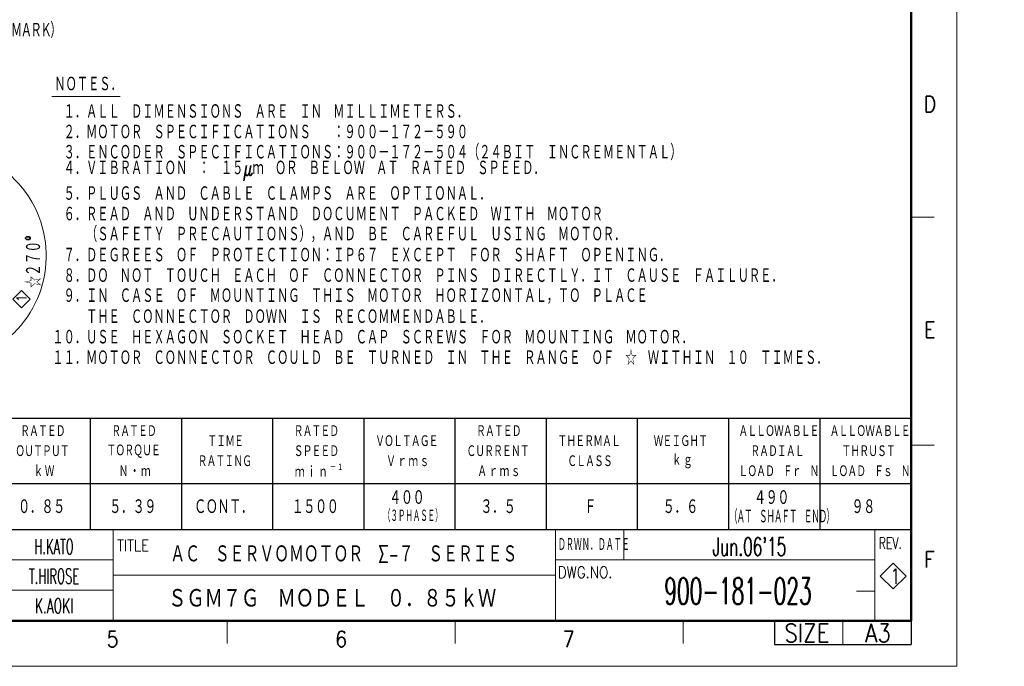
# Model space of a CAD drawing. Header units: millimetres. Extents: x 0 to 1076, y 0 to 742.
# Tile 116 of 134: x 536 to 1076, y 0 to 355. Entities that reach past the tile are written whole.
import ezdxf

# ---------------------------------------------------------------- set-up
doc = ezdxf.new("R2010")
doc.units = ezdxf.units.MM
doc.header["$LTSCALE"] = 0.454724
doc.layers.add('NoLayerName_001', color=7, linetype='Continuous')
doc.styles.get("Standard").update_dxf_attribs({"font": 'txt', "bigfont": 'extfont2'})

# ---------------------------------------------------------------- blocks, each defined once
blk = doc.blocks.new('DIM_0003')
at = {"color": 3, "linetype": 'Continuous', "lineweight": 13}
for points in [[(35.49, 37.61), (7.95, 21.71), (5.78, 20.46)], [(7.06, 25.49), (7.95, 21.71), (5.29, 24.54)], [(92.68, 1.12), (88.96, 0), (91.62, 2.83)]]:
    blk.add_lwpolyline(points, dxfattribs=at)
blk.add_arc((59.31, 51.36), 59.31, 300, 210, dxfattribs=at)
at = {"color": 3, "linetype": 'Continuous', "lineweight": 13, "width": 0.666667}
blk.add_text('☆２７０%%d', height=8.75, rotation=90, dxfattribs=at).set_placement((116.11, 33.86))
blk = doc.blocks.new('ASM_0001')
at = {"color": 7, "linetype": 'Continuous', "lineweight": 13}
for p, q in [((-0.5, 0.5), (0, 1)), ((0.5, 0.5), (0, 1)), ((0, 0), (-0.5, 0.5)), ((0, 0), (0.5, 0.5))]:
    blk.add_line(p, q, dxfattribs=at)
at = {"color": 7, "linetype": 'Continuous', "lineweight": 13, "width": 0.9}
blk.add_text('1', height=0.566, rotation=360, dxfattribs=at).set_placement((-0.167, 0.217))
blk = doc.blocks.new('JZB_0004')
at = {"layer": 'NoLayerName_001', "color": 3, "lineweight": 13}
for s, insert, char_height, attachment_point in [('\\A1;\\W0.5625;H.KATO', (84.82, 14.64), 3.27, 5), ("\\A1;\\W0.6136;Jun.06'15", (237.32, 14.64), 4, 5), ('\\A1;\\W0.7395;ＡＣ\u3000ＳＥＲＶＯＭＯＴＯＲ\u3000Σ-７\u3000ＳＥＲＩＥＳ', (110.32, 13.01), 4, 4), ('\\A1;\\W0.5714;T.HIROSE', (84.82, 8.14), 3.27, 5), ('\\A1;\\W0.7500;1', (269.32, 8.14), 3.27, 5), ('\\A1;\\W0.5593;900-181-023', (234.82, 4.89), 5.82, 5), ('\\A1;\\W0.8333;ＳＧＭ７Ｇ\u3000ＭＯＤＥＬ\u3000０．８５ｋＷ', (145.82, 3.26), 4.36, 5), ('\\A1;\\W0.6000;K.AOKI', (84.82, 1.64), 3.27, 5)]:
    blk.add_mtext(s, dxfattribs=dict(at, insert=insert, char_height=char_height, attachment_point=attachment_point))

msp = doc.modelspace()

# ---------------------------------------------------------------- linework, layer by layer
at = {"layer": 'NoLayerName_001', "color": 7, "linetype": 'Continuous', "lineweight": 13}
for p, q in [((1050, 0), (1050, 742.5)), ((867.499999, 58.33325), (867.5, 75)), ((1015.112444, 56.545796), (1008.041376, 49.474728)), ((1022.183512, 49.474728), (1015.112444, 56.545796)), ((1008.041376, 49.474728), (1015.112444, 42.40366)), ((1015.112444, 42.40366), (1022.183512, 49.474728)), ((987.5, 25), (987.5, 11.974728)), ((1050, 0), (0, 0))]:
    msp.add_line(p, q, dxfattribs=at)
at = {"layer": 'NoLayerName_001', "color": 7, "linetype": 'Continuous', "lineweight": 50}
for p, q in [((1025, 717.5), (1025, 25)), ((1025, 25), (62.5, 25))]:
    msp.add_line(p, q, dxfattribs=at)
at = {"layer": 'NoLayerName_001', "color": 4, "linetype": 'Continuous', "lineweight": 13}
msp.add_line((553.750029, 312.499982), (591.250027, 312.499982), dxfattribs=at)
at = {"layer": 'NoLayerName_001', "color": 2, "linetype": 'Continuous', "lineweight": 13}
for p, q in [((1025, 246.25), (1037.5, 246.25)), ((1037.5, 121.25), (1025, 121.25)), ((587.5, 25), (587.500001, 75)), ((830, 75), (829.999998, 25)), ((1005, 25), (1005, 75)), ((1005, 74.474727), (1005, 25)), ((587.5, 58.33325), (487.5, 58.33325)), ((830, 58.33325), (1005, 58.33325)), ((829.999999, 50), (587.500001, 50)), ((587.5, 41.671875), (487.499999, 41.671875)), ((1005, 41.141478), (995, 41.141478)), ((650, 25), (650, 12.5)), ((775, 25), (775, 12.5)), ((900, 25), (900, 12.5))]:
    msp.add_line(p, q, dxfattribs=at)
at = {"layer": 'NoLayerName_001', "color": 7, "linetype": 'Continuous', "lineweight": 25}
for p, q in [((412.500039, 135.999996), (1025, 135.999996)), ((575.000029, 75), (575.000029, 135.999996)), ((625.000026, 75), (625.000026, 135.999996)), ((675.000022, 75), (675.000022, 135.999996)), ((725.000019, 75), (725.000019, 135.999996)), ((775.000016, 75), (775.000016, 135.999996)), ((825.000013, 75), (825.000013, 135.999996)), ((875.00001, 75), (875.00001, 135.999996)), ((925.000006, 75), (925.000006, 135.999996)), ((975.000003, 75), (975.000003, 135.999996)), ((1025, 75), (1025, 135.999996)), ((1025, 75), (1025, 125)), ((1025, 75), (1025, 125)), ((1025, 99.999998), (412.500039, 99.999998)), ((62.5, 75), (1025, 75)), ((412.5, 75), (1025, 75)), ((412.5, 75), (1025, 75)), ((412.500039, 75), (1025, 75)), ((950, 25), (950, 11.974728)), ((1025, 25), (1025, 12.5)), ((1025, 24.474728), (1025, 11.974728)), ((1025, 24.474728), (1025, 11.974728)), ((950, 11.974728), (1025, 11.974728))]:
    msp.add_line(p, q, dxfattribs=at)

# ---------------------------------------------------------------- block references
at = {"layer": 'NoLayerName_001', "color": 3, "linetype": 'Continuous', "lineweight": 13}
msp.add_blockref('DIM_0003', (432.070374, 173.738251), dxfattribs=at)
at = {"layer": 'NoLayerName_001', "color": 7, "linetype": 'Continuous', "lineweight": 25, "xscale": 9.54594000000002, "yscale": 9.54594000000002, "zscale": 9.54594000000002, "rotation": 90}
msp.add_blockref('ASM_0001', (541.879969, 201.381871), dxfattribs=at)
at = {"layer": 'NoLayerName_001', "xscale": 2.5, "yscale": 2.5, "zscale": 2.5}
msp.add_blockref('JZB_0004', (342.956238, 29.037499), dxfattribs=at)

# ---------------------------------------------------------------- texts
at = {"layer": 'NoLayerName_001', "color": 3, "lineweight": 13, "insert": (488.25394, 344.40391), "char_height": 8.39999962, "attachment_point": 7}
msp.add_mtext('\\A1;\\W0.6667;\\T0.8750;（ＮＯＴＩＣＥ\u3000ＭＡＲＫ）', dxfattribs=at)
at = {"layer": 'NoLayerName_001', "color": 7, "lineweight": 13}
for s, insert, char_height, attachment_point in [('\\A1;\\W0.6667;ＮＯＴＥＳ．', (555.173388, 319.249981), 8.39999962, 4), ('\\A1;\\W0.6667;\u3000１．ＡＬＬ\u3000ＤＩＭＥＮＳＩＯＮＳ\u3000ＡＲＥ\u3000ＩＮ\u3000ＭＩＬＬＩＭＥＴＥＲＳ．', (554.083363, 299.999983), 8.39999962, 7), ('\\A1;\\W0.6667;\u3000２．ＭＯＴＯＲ\u3000ＳＰＥＣＩＦＩＣＡＴＩＯＮＳ\u3000\u3000：９００－１７２－５９０', (554.083363, 288.749983), 8.39999962, 7), ('\\A1;\\W0.6667;\u3000３．ＥＮＣＯＤＥＲ\u3000ＳＰＥＣＩＦＩＣＡＴＩＯＮＳ：９００－１７２－５０４（２４ＢＩＴ\u3000ＩＮＣＲＥＭＥＮＴＡＬ）', (554.083363, 277.499984), 8.39999962, 7), ('\\A1;\\W0.6667;\u3000４．ＶＩＢＲＡＴＩＯＮ\u3000：\u3000１５μｍ\u3000ＯＲ\u3000ＢＥＬＯＷ\u3000ＡＴ\u3000ＲＡＴＥＤ\u3000ＳＰＥＥＤ．', (554.083363, 266.249985), 8.39999962, 7), ('\\A1;\\W0.6667;\u3000５．ＰＬＵＧＳ\u3000ＡＮＤ\u3000ＣＡＢＬＥ\u3000ＣＬＡＭＰＳ\u3000ＡＲＥ\u3000ＯＰＴＩＯＮＡＬ．', (554.083363, 254.999986), 8.39999962, 7), ('\\A1;\\W0.6667;\u3000６．ＲＥＡＤ\u3000ＡＮＤ\u3000ＵＮＤＥＲＳＴＡＮＤ\u3000ＤＯＣＵＭＥＮＴ\u3000ＰＡＣＫＥＤ\u3000ＷＩＴＨ\u3000ＭＯＴＯＲ', (554.083363, 243.749986), 8.39999962, 7), ('\\A1;\\W0.6667;\u3000\u3000\u3000（ＳＡＦＥＴＹ\u3000ＰＲＥＣＡＵＴＩＯＮＳ），ＡＮＤ\u3000ＢＥ\u3000ＣＡＲＥＦＵＬ\u3000ＵＳＩＮＧ\u3000ＭＯＴＯＲ．', (554.083363, 232.499987), 8.39999962, 7), ('\\A1;\\W0.6667;\u3000７．ＤＥＧＲＥＥＳ\u3000ＯＦ\u3000ＰＲＯＴＥＣＴＩＯＮ：ＩＰ６７\u3000ＥＸＣＥＰＴ\u3000ＦＯＲ\u3000ＳＨＡＦＴ\u3000ＯＰＥＮＩＮＧ．', (554.083363, 221.249988), 8.39999962, 7), ('\\A1;\\W0.6667;\u3000８．ＤＯ\u3000ＮＯＴ\u3000ＴＯＵＣＨ\u3000ＥＡＣＨ\u3000ＯＦ\u3000ＣＯＮＮＥＣＴＯＲ\u3000ＰＩＮＳ\u3000ＤＩＲＥＣＴＬＹ．ＩＴ\u3000ＣＡＵＳＥ\u3000ＦＡＩＬＵＲＥ．', (554.083363, 209.999988), 8.39999962, 7), ('\\A1;\\W0.6667;\u3000９．ＩＮ\u3000ＣＡＳＥ\u3000ＯＦ\u3000ＭＯＵＮＴＩＮＧ\u3000ＴＨＩＳ\u3000ＭＯＴＯＲ\u3000ＨＯＲＩＺＯＮＴＡＬ，ＴＯ\u3000ＰＬＡＣＥ', (554.083363, 198.749989), 8.39999962, 7), ('\\A1;\\W0.6667;\u3000\u3000\u3000ＴＨＥ\u3000ＣＯＮＮＥＣＴＯＲ\u3000ＤＯＷＮ\u3000ＩＳ\u3000ＲＥＣＯＭＭＥＮＤＡＢＬＥ．', (554.083363, 187.49999), 8.39999962, 7), ('\\A1;\\W0.6667;１０．ＵＳＥ\u3000ＨＥＸＡＧＯＮ\u3000ＳＯＣＫＥＴ\u3000ＨＥＡＤ\u3000ＣＡＰ\u3000ＳＣＲＥＷＳ\u3000ＦＯＲ\u3000ＭＯＵＮＴＩＮＧ\u3000ＭＯＴＯＲ．', (554.083363, 176.249991), 8.39999962, 7), ('\\A1;\\W0.6667;１１．ＭＯＴＯＲ\u3000ＣＯＮＮＥＣＴＯＲ\u3000ＣＯＵＬＤ\u3000ＢＥ\u3000ＴＵＲＮＥＤ\u3000ＩＮ\u3000ＴＨＥ\u3000ＲＡＮＧＥ\u3000ＯＦ\u3000☆\u3000ＷＩＴＨＩＮ\u3000１０\u3000ＴＩＭＥＳ．', (554.083363, 164.999991), 8.39999962, 7), ('\\A1;\\W0.7161;\\T0.9309;ＲＡＴＥＤ', (536.468781, 128.999997), 6.66666651, 4), ('\\A1;\\W0.7161;\\T0.9309;ＲＡＴＥＤ', (586.468777, 128.999997), 6.66666651, 4), ('\\A1;\\W0.7161;\\T0.9309;ＲＡＴＥＤ', (686.468771, 128.999997), 6.66666651, 4), ('\\A1;\\W0.7161;\\T0.9309;ＲＡＴＥＤ', (786.468765, 128.999997), 6.66666651, 4), ('\\A1;\\W0.5833;\\T0.9286;ＡＬＬＯＷＡＢＬＥ', (930.333318, 128.999998), 6.66666651, 4), ('\\A1;\\W0.5833;\\T0.9286;ＡＬＬＯＷＡＢＬＥ', (980.333315, 128.999998), 6.66666651, 4), ('\\A1;\\W0.7161;\\T0.9309;ＴＩＭＥ', (639.135431, 123.499997), 6.66666651, 4), ('\\A1;\\W0.7161;\\T0.9309;ＶＯＬＴＡＧＥ', (731.135424, 123.499998), 6.66666651, 4), ('\\A1;\\W0.7161;\\T0.9309;ＴＨＥＲＭＡＬ', (831.135418, 123.499997), 6.66666651, 4), ('\\A1;\\W0.7161;\\T0.9309;ＷＥＩＧＨＴ', (883.802071, 123.499997), 6.66666651, 4), ('\\A1;\\W0.7161;\\T0.9309;ＯＵＴＰＵＴ', (533.802094, 117.999998), 6.66666651, 4), ('\\A1;\\W0.7161;\\T0.9309;ＴＯＲＱＵＥ', (583.80209, 117.999998), 6.66666651, 4), ('\\A1;\\W0.7161;\\T0.9309;ＳＰＥＥＤ', (686.468771, 117.999998), 6.66666651, 4), ('\\A1;\\W0.7161;\\T0.9309;ＣＵＲＲＥＮＴ', (781.135421, 117.999998), 6.66666651, 4), ('\\A1;\\W0.5833;\\T0.9286;ＲＡＤＩＡＬ', (936.833318, 117.999998), 6.66666651, 4), ('\\A1;\\W0.5833;\\T0.9286;ＴＨＲＵＳＴ', (986.833315, 117.999998), 6.66666651, 4), ('\\A1;\\W0.7161;\\T0.9309;ＲＡＴＩＮＧ', (633.802087, 112.499998), 6.66666651, 4), ('\\A1;\\W0.7161;\\T1.1636;Ｖｒｍｓ', (737.135424, 112.499998), 6.66666651, 4), ('\\A1;\\W0.7161;\\T0.9309;ＣＬＡＳＳ', (836.468761, 112.499998), 6.66666651, 4), ('\\A1;\\W0.7161;\\T1.1636;ｋｇ', (893.802071, 112.499998), 6.66666651, 4), ('\\A1;\\W0.7161;\\T1.1636;ｋＷ', (543.802093, 106.999998), 6.66666651, 4), ('\\A1;\\W0.7161;\\T1.1636;Ｎ・ｍ', (590.468777, 106.999998), 6.66666651, 4), ('\\A1;\\W0.7473;\\T1.1636;ｍｉｎ{\\A1;\\H0.50x;\\S－１^ ;}', (687.015666, 106.999998), 6.66666651, 4), ('\\A1;\\W0.7161;\\T1.1636;Ａｒｍｓ', (787.135421, 106.999998), 6.66666651, 4), ('\\A1;\\W0.5833;\\T0.9286;ＬＯＡＤ\u3000Ｆｒ\u3000Ｎ', (930.333318, 106.999999), 6.66666651, 4), ('\\A1;\\W0.5833;\\T0.9286;ＬＯＡＤ\u3000Ｆｓ\u3000Ｎ', (980.333315, 106.999999), 6.66666651, 4), ('\\A1;\\W0.7152;\\T0.9595;０．８５', (535.249995, 87.499998), 8.5, 4), ('\\A1;\\W0.7152;\\T0.9595;５．３９', (585.249994, 87.499998), 8.5, 4), ('\\A1;\\W0.7152;\\T0.9595;ＣＯＮＴ．', (631.749994, 87.499998), 8.5, 4), ('\\A1;\\W0.7152;\\T0.9595;１５００', (685.249994, 87.499998), 8.5, 4), ('\\A1;\\W0.7152;\\T0.9595;４００', (738.749995, 92.5), 8.5, 4), ('\\A1;\\W0.7152;\\T0.9595;３．５', (788.749996, 87.499998), 8.5, 4), ('\\A1;\\W0.7152;\\T0.9595;５．６', (888.749995, 87.499998), 8.5, 4), ('\\A1;\\W0.7152;\\T0.9595;４９０', (938.749995, 92.499998), 8.5, 4), ('\\A1;\\W0.7152;\\T0.9595;９８', (992.249995, 87.499998), 8.5, 4), ('\\A1;\\W0.4167;（３ＰＨＡＳＥ）', (735.397639, 82.5), 7, 4), ('\\A1;\\W0.7152;\\T0.9595;Ｆ', (845.749996, 87.499998), 8.5, 4), ('\\A1;\\W0.4167;\\T0.9000;（ＡＴ\u3000ＳＨＡＦＴ\u3000ＥＮＤ）', (925.234991, 82.000001), 7.80000019, 4), ('\\A1;\\W0.8600;DWG.NO.', (831.270922, 48.395435), 6.25, 7)]:
    msp.add_mtext(s, dxfattribs=dict(at, insert=insert, char_height=char_height, attachment_point=attachment_point))
at = {"layer": 'NoLayerName_001', "color": 2, "lineweight": 13}
for s, insert, char_height, attachment_point in [('\\A1;\\W0.8600;D', (1031.944092, 303.925665), 8.75, 7), ('\\A1;\\W0.8600;E', (1032.045525, 180.137468), 8.75, 7), ('\\A1;\\W0.4167;ＤＲＷＮ．ＤＡＴＥ', (831.270922, 63.062935), 7.5, 7), ('\\A1;\\W0.7000;REV.', (1007.20969, 64.436972), 6.25, 7), ('\\A1;\\W0.8600;TITLE', (589.603529, 63.08228), 6.25, 7), ('\\A1;\\W0.8600;F', (1032.139447, 54.160837), 8.75, 7), ('\\A1;\\W0.8600;SIZE', (967.823904, 13.224726), 10, 8), ('\\A1;\\W0.8600;A3', (1006.820673, 13.224725), 10, 8), ('\\A1;\\W0.8600;5', (583.88568, 10.56516), 8.75, 7), ('\\A1;\\W0.8600;6', (709.203315, 10.57834), 8.75, 7), ('\\A1;\\W0.8600;7', (833.978558, 10.57834), 8.75, 7)]:
    msp.add_mtext(s, dxfattribs=dict(at, insert=insert, char_height=char_height, attachment_point=attachment_point))

doc.saveas('drawing.dxf')
